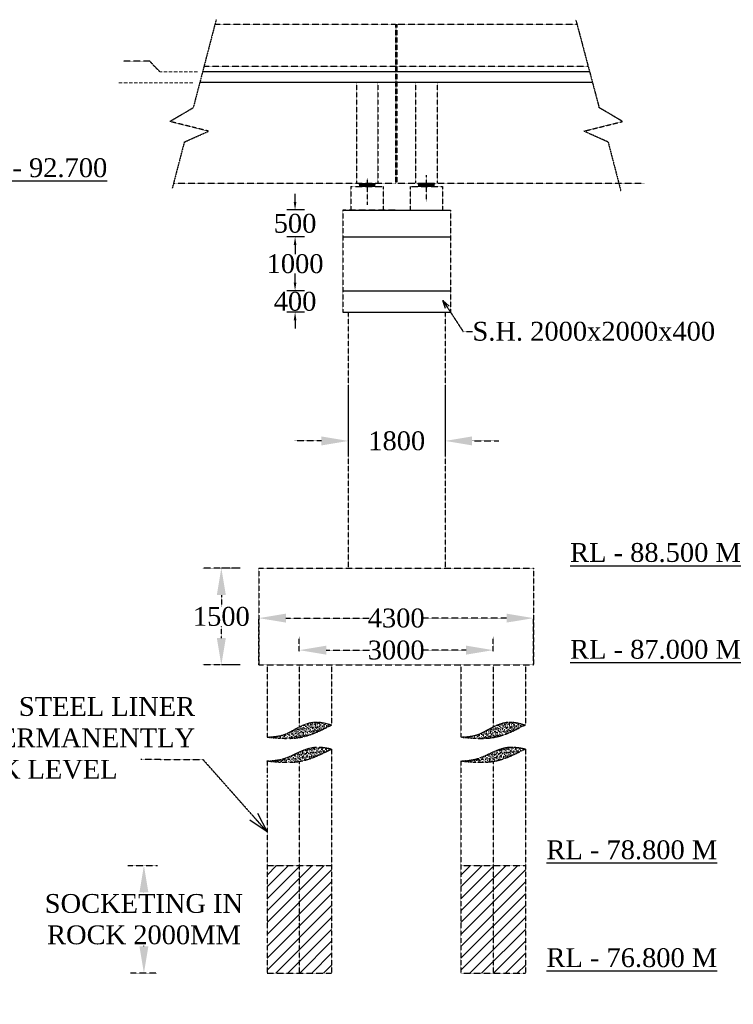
# Model space of a CAD drawing. Header units: millimetres. Extents: x 103078 to 7104496, y -104267 to 320261.
# Tile 5 of 12: x 479976 to 506496, y 137242 to 173846. Entities that reach past the tile are written whole.
import ezdxf

# ---------------------------------------------------------------- set-up
doc = ezdxf.new("R2010")
doc.units = ezdxf.units.MM
doc.header["$MEASUREMENT"] = 0
doc.linetypes.add('HIDDEN', pattern=[0.375, 0.25, -0.125])
doc.layers.add('TEXT', color=7, linetype='Continuous')
doc.styles.get("Standard").update_dxf_attribs({"font": 'times.ttf'})
doc.dimstyles.get("Standard").update_dxf_attribs({"dimtxt": 400, "dimasz": 215, "dimexe": 0.18, "dimexo": 0.0625, "dimgap": 0.09, "dimtad": 0, "dimtih": 1, "dimtoh": 1, "dimdec": 0, "dimzin": 4, "dimdsep": 46, "dimtxsty": 'Standard', "dimblk": 'OPEN90', "dimcen": 0, "dimadec": 0, "dimazin": 1, "dimtfac": 1, "dimtdec": 0, "dimtix": 1, "dimtofl": 0, "dimtmove": 0, "dimatfit": 3, "dimldrblk": 'OPEN30', "dimfxl": 0, "dimtolj": 1, "dimtzin": 0, "dimarcsym": 0})

# ---------------------------------------------------------------- blocks, each defined once
blk = doc.blocks.new('*D58')
at = {"color": 0, "linetype": 'HIDDEN', "lineweight": -2, "transparency": 16777216}
for p, q in [((488169, 153458), (487470, 153458)), ((487470, 152458), (487470, 152014)), ((487470, 150858), (487470, 151302)), ((487975, 149858), (487470, 149858))]:
    blk.add_line(p, q, dxfattribs=at)
at = {"color": 0, "linetype": 'HIDDEN', "transparency": 16777216}
for points in [[(487303, 152458), (487637, 152458), (487470, 153458)], [(487303, 150858), (487637, 150858), (487470, 149858)]]:
    blk.add_solid(points, dxfattribs=at)
at = {"layer": 'Defpoints', "color": 0, "linetype": 'HIDDEN', "transparency": 16777216}
for p in [(488169, 153458), (487470, 149858), (487975, 149858)]:
    blk.add_point(p, dxfattribs=at)
at = {"color": 0, "linetype": 'HIDDEN', "transparency": 16777216, "insert": (487470, 151658), "char_height": 500, "attachment_point": 5}
blk.add_mtext('\\A1;{\\H1.4x;1500}', dxfattribs=at)
blk = doc.blocks.new('*D84')
at = {"color": 0, "linetype": 'HIDDEN', "lineweight": -2, "transparency": 16777216}
for p, q in [((488868, 149858), (488868, 151599)), ((489868, 151598), (492960, 151598)), ((498068, 151598), (494975, 151598)), ((499068, 149858), (499068, 151599))]:
    blk.add_line(p, q, dxfattribs=at)
at = {"color": 0, "linetype": 'HIDDEN', "transparency": 16777216}
for points in [[(489868, 151765), (489868, 151432), (488868, 151598)], [(498068, 151765), (498068, 151432), (499068, 151598)]]:
    blk.add_solid(points, dxfattribs=at)
at = {"layer": 'Defpoints', "color": 0, "linetype": 'HIDDEN', "transparency": 16777216}
for p in [(499068, 151598), (488868, 149858), (499068, 149858)]:
    blk.add_point(p, dxfattribs=at)
at = {"color": 0, "linetype": 'HIDDEN', "transparency": 16777216, "insert": (493968, 151598), "char_height": 500, "attachment_point": 5}
blk.add_mtext('\\A1;{\\H1.4x;4300}', dxfattribs=at)
blk = doc.blocks.new('*D59')
at = {"color": 0, "linetype": 'HIDDEN', "lineweight": -2, "transparency": 16777216}
for p, q in [((492188, 160193), (492188, 157686)), ((495788, 160193), (495788, 157686)), ((491188, 158186), (490188, 158186)), ((496788, 158186), (497788, 158186))]:
    blk.add_line(p, q, dxfattribs=at)
at = {"color": 0, "linetype": 'HIDDEN', "transparency": 16777216}
for points in [[(491188, 158353), (491188, 158019), (492188, 158186)], [(496788, 158353), (496788, 158019), (495788, 158186)]]:
    blk.add_solid(points, dxfattribs=at)
at = {"layer": 'Defpoints', "color": 0, "linetype": 'HIDDEN', "transparency": 16777216}
for p in [(492188, 160693), (495788, 160693), (495788, 158186)]:
    blk.add_point(p, dxfattribs=at)
at = {"color": 0, "linetype": 'HIDDEN', "transparency": 16777216, "insert": (493988, 158186), "char_height": 1000, "attachment_point": 5}
blk.add_mtext('\\A1;{\\H0.7x;1800}', dxfattribs=at)
blk = doc.blocks.new('*D86')
at = {"color": 0, "linetype": 'HIDDEN', "lineweight": -2, "transparency": 16777216}
for p, q in [((490368, 150358), (490368, 150908)), ((497568, 150358), (497568, 150908)), ((491368, 150408), (492973, 150408)), ((496568, 150408), (494962, 150408))]:
    blk.add_line(p, q, dxfattribs=at)
at = {"color": 0, "linetype": 'HIDDEN', "transparency": 16777216}
for points in [[(491368, 150575), (491368, 150241), (490368, 150408)], [(496568, 150575), (496568, 150241), (497568, 150408)]]:
    blk.add_solid(points, dxfattribs=at)
at = {"layer": 'Defpoints', "color": 0, "linetype": 'HIDDEN', "transparency": 16777216}
for p in [(497568, 150408), (490368, 149858), (497568, 149858)]:
    blk.add_point(p, dxfattribs=at)
at = {"color": 0, "linetype": 'HIDDEN', "transparency": 16777216, "insert": (493968, 150408), "char_height": 1000, "attachment_point": 5}
blk.add_mtext('\\A1;{\\H0.7x;3000}', dxfattribs=at)
blk = doc.blocks.new('*D64')
at = {"color": 0, "linetype": 'HIDDEN', "lineweight": -2, "transparency": 16777216}
for p, q in [((484000, 142403), (485093, 142403)), ((484593, 141403), (484593, 141394)), ((484593, 139403), (484593, 139412)), ((485074, 138403), (484093, 138403))]:
    blk.add_line(p, q, dxfattribs=at)
at = {"color": 0, "linetype": 'HIDDEN', "transparency": 16777216}
for points in [[(484426, 141403), (484759, 141403), (484593, 142403)], [(484426, 139403), (484759, 139403), (484593, 138403)]]:
    blk.add_solid(points, dxfattribs=at)
at = {"layer": 'Defpoints', "color": 0, "linetype": 'HIDDEN', "transparency": 16777216}
for p in [(483500, 142403), (484593, 138403), (485574, 138403)]:
    blk.add_point(p, dxfattribs=at)
at = {"color": 0, "linetype": 'HIDDEN', "transparency": 16777216, "insert": (484593, 140403), "char_height": 1000, "attachment_point": 5}
blk.add_mtext('\\A1;{\\H0.7x;SOCKETING IN \\PROCK 2000MM}', dxfattribs=at)
blk = doc.blocks.new('*D104')
at = {"color": 0, "linetype": 'Continuous', "lineweight": -2, "transparency": 16777216}
for p, q in [((490210, 167071), (490210, 167371)), ((490558, 166771), (489910, 166771)), ((490558, 165771), (489910, 165771)), ((490210, 165471), (490210, 165171))]:
    blk.add_line(p, q, dxfattribs=at)
at = {"color": 0, "linetype": 'Continuous', "transparency": 16777216}
for points in [[(490160, 167071), (490260, 167071), (490210, 166771)], [(490160, 165471), (490260, 165471), (490210, 165771)]]:
    blk.add_solid(points, dxfattribs=at)
at = {"layer": 'Defpoints', "color": 0, "linetype": 'Continuous', "transparency": 16777216}
for p in [(490858, 166771), (490210, 165771), (490858, 165771)]:
    blk.add_point(p, dxfattribs=at)
at = {"color": 0, "linetype": 'Continuous', "transparency": 16777216, "insert": (490210, 166271), "char_height": 900, "attachment_point": 5}
blk.add_mtext('\\A1;{\\H0.77778x;500}', dxfattribs=at)
blk = doc.blocks.new('*D105')
at = {"color": 0, "linetype": 'Continuous', "lineweight": -2, "transparency": 16777216}
for p, q in [((490558, 165771), (489910, 165771)), ((490210, 165471), (490210, 165127)), ((490210, 164071), (490210, 164415)), ((490558, 163771), (489910, 163771))]:
    blk.add_line(p, q, dxfattribs=at)
at = {"color": 0, "linetype": 'Continuous', "transparency": 16777216}
for points in [[(490160, 165471), (490260, 165471), (490210, 165771)], [(490160, 164071), (490260, 164071), (490210, 163771)]]:
    blk.add_solid(points, dxfattribs=at)
at = {"layer": 'Defpoints', "color": 0, "linetype": 'Continuous', "transparency": 16777216}
for p in [(490858, 165771), (490210, 163771), (490858, 163771)]:
    blk.add_point(p, dxfattribs=at)
at = {"color": 0, "linetype": 'Continuous', "transparency": 16777216, "insert": (490210, 164771), "char_height": 900, "attachment_point": 5}
blk.add_mtext('\\A1;{\\H0.77778x;1000}', dxfattribs=at)
blk = doc.blocks.new('*D106')
at = {"color": 0, "linetype": 'Continuous', "lineweight": -2, "transparency": 16777216}
for p, q in [((490210, 164071), (490210, 164371)), ((490558, 163771), (489910, 163771)), ((490558, 162971), (489910, 162971)), ((490210, 162671), (490210, 162371))]:
    blk.add_line(p, q, dxfattribs=at)
at = {"color": 0, "linetype": 'Continuous', "transparency": 16777216}
for points in [[(490160, 164071), (490260, 164071), (490210, 163771)], [(490160, 162671), (490260, 162671), (490210, 162971)]]:
    blk.add_solid(points, dxfattribs=at)
at = {"layer": 'Defpoints', "color": 0, "linetype": 'Continuous', "transparency": 16777216}
for p in [(490858, 163771), (490210, 162971), (490858, 162971)]:
    blk.add_point(p, dxfattribs=at)
at = {"color": 0, "linetype": 'Continuous', "transparency": 16777216, "insert": (490210, 163371), "char_height": 900, "attachment_point": 5}
blk.add_mtext('\\A1;{\\H0.77778x;400}', dxfattribs=at)

msp = doc.modelspace()

# ---------------------------------------------------------------- hatches: boundary and pattern name
at = {"linetype": 'HIDDEN'}
for points in [[(492587.6, 167770.8), (492587.6, 167640.8), (492887.6, 167640.8), (492887.6, 167770.8)], [(492887.6, 167770.8), (492887.6, 167640.8), (493187.6, 167640.8), (493187.6, 167770.8)], [(495087.6, 167640.8), (495087.6, 167770.8), (494787.6, 167770.8), (494787.6, 167640.8)], [(495387.6, 167640.8), (495387.6, 167770.8), (495087.6, 167770.8), (495087.6, 167640.8)]]:
    msp.add_hatch(color=0, dxfattribs=at).paths.add_polyline_path(points)
h = msp.add_hatch(dxfattribs=at)
h.set_pattern_fill('AR-SAND', color=0, scale=50, style=0)
h.set_pattern_definition([(37.5, (-1499207.67, 143024.2), (-3.149668, 96.3411885), [0, -76, 0, -85, 0, -81.25]), (7.5, (-1499207.67, 143024.2), (88.488835, 141.107303), [0, -41, 0, -68.5, 0, -26.25]), (327.5, (-1499269.17, 143024.2), (155.707093, 0.2829527), [0, -25, 0, -90, 0, -117.5]), (317.5, (-1499269.17, 143024.2), (150.30633, 43.883778), [0, -12.5, 0, -59, 0, -67.5])])
edge = h.paths.add_edge_path()
edge.add_spline(control_points=[(491567.6, 147627), (491367.4, 147684.1), (490961.7, 147799.9), (490339.2, 147572.2), (489806.3, 147210.4), (489373.3, 147186.6), (489167.6, 147175.3)], knot_values=[0, 0, 0, 0, 1219.0056884, 2470.812211, 3810.159111, 5021.6639397, 5021.6639397, 5021.6639397, 5021.6639397], degree=3, periodic=0)
edge.add_spline(control_points=[(489167.6, 147175.3), (489366.9, 147156.8), (489765.4, 147119.9), (490606.3, 147136.3), (491177.8, 147428.1), (491567.6, 147627)], knot_values=[0, 0, 0, 0, 1203.2541686, 2404.6526738, 4979.9457611, 4979.9457611, 4979.9457611, 4979.9457611], degree=3, periodic=0)
h = msp.add_hatch(dxfattribs=at)
h.set_pattern_fill('AR-SAND', color=0, scale=50, style=0)
h.set_pattern_definition([(37.5, (-1492007.67, 143024.2), (-3.149668, 96.3411885), [0, -76, 0, -85, 0, -81.25]), (7.5, (-1492007.67, 143024.2), (88.488835, 141.107303), [0, -41, 0, -68.5, 0, -26.25]), (327.5, (-1492069.17, 143024.2), (155.707093, 0.2829527), [0, -25, 0, -90, 0, -117.5]), (317.5, (-1492069.17, 143024.2), (150.30633, 43.883778), [0, -12.5, 0, -59, 0, -67.5])])
edge = h.paths.add_edge_path()
edge.add_spline(control_points=[(498767.6, 147627), (498567.4, 147684.1), (498161.7, 147799.9), (497539.2, 147572.2), (497006.3, 147210.4), (496573.3, 147186.6), (496367.6, 147175.3)], knot_values=[0, 0, 0, 0, 1219.0056884, 2470.812211, 3810.159111, 5021.6639397, 5021.6639397, 5021.6639397, 5021.6639397], degree=3, periodic=0)
edge.add_spline(control_points=[(496367.6, 147175.3), (496566.9, 147156.8), (496965.4, 147119.9), (497806.3, 147136.3), (498377.8, 147428.1), (498767.6, 147627)], knot_values=[0, 0, 0, 0, 1203.2541686, 2404.6526738, 4979.9457611, 4979.9457611, 4979.9457611, 4979.9457611], degree=3, periodic=0)
h = msp.add_hatch(dxfattribs=at)
h.set_pattern_fill('AR-SAND', color=0, scale=50, style=0)
h.set_pattern_definition([(37.5, (-1499207.67, 142868.93), (-3.149668, 96.3411885), [0, -76, 0, -85, 0, -81.25]), (7.5, (-1499207.67, 142868.93), (88.488835, 141.107303), [0, -41, 0, -68.5, 0, -26.25]), (327.5, (-1499269.17, 142868.93), (155.707093, 0.2829527), [0, -25, 0, -90, 0, -117.5]), (317.5, (-1499269.17, 142868.93), (150.30633, 43.883778), [0, -12.5, 0, -59, 0, -67.5])])
edge = h.paths.add_edge_path()
edge.add_spline(control_points=[(491567.6, 146738), (491366.4, 146777.6), (490956.7, 146858.3), (490351.1, 146632.9), (489795.1, 146330.8), (489371.6, 146300.8), (489167.6, 146286.3)], knot_values=[0, 0, 0, 0, 1206.7902001, 2458.6944567, 3761.7652173, 4973.270046, 4973.270046, 4973.270046, 4973.270046], degree=3, periodic=0)
edge.add_spline(control_points=[(489167.6, 146286.3), (489366.9, 146267.8), (489765.4, 146230.8), (490606.3, 146247.3), (491177.8, 146539), (491567.6, 146738)], knot_values=[0, 0, 0, 0, 1203.2541686, 2404.6526738, 4979.9457611, 4979.9457611, 4979.9457611, 4979.9457611], degree=3, periodic=0)
h = msp.add_hatch(dxfattribs=at)
h.set_pattern_fill('AR-SAND', color=0, scale=50, style=0)
h.set_pattern_definition([(37.5, (-1492007.67, 142868.93), (-3.149668, 96.3411885), [0, -76, 0, -85, 0, -81.25]), (7.5, (-1492007.67, 142868.93), (88.488835, 141.107303), [0, -41, 0, -68.5, 0, -26.25]), (327.5, (-1492069.17, 142868.93), (155.707093, 0.2829527), [0, -25, 0, -90, 0, -117.5]), (317.5, (-1492069.17, 142868.93), (150.30633, 43.883778), [0, -12.5, 0, -59, 0, -67.5])])
edge = h.paths.add_edge_path()
edge.add_spline(control_points=[(498767.6, 146738), (498566.4, 146777.6), (498156.7, 146858.3), (497551.1, 146632.9), (496995.1, 146330.8), (496571.6, 146300.8), (496367.6, 146286.3)], knot_values=[0, 0, 0, 0, 1206.7902001, 2458.6944567, 3761.7652173, 4973.270046, 4973.270046, 4973.270046, 4973.270046], degree=3, periodic=0)
edge.add_spline(control_points=[(496367.6, 146286.3), (496566.9, 146267.8), (496965.4, 146230.8), (497806.3, 146247.3), (498377.8, 146539), (498767.6, 146738)], knot_values=[0, 0, 0, 0, 1203.2541686, 2404.6526738, 4979.9457611, 4979.9457611, 4979.9457611, 4979.9457611], degree=3, periodic=0)
h = msp.add_hatch(dxfattribs=at)
h.set_pattern_fill('ANSI31', color=0, scale=2500)
h.set_pattern_definition([(45, (-1488549.5, 28440.06), (-220.97087, 220.97087), [])])
h.paths.add_polyline_path([(491567.6, 142403), (489167.6, 142403), (489167.6, 138403), (491567.6, 138403)])
h = msp.add_hatch(dxfattribs=at)
h.set_pattern_fill('ANSI31', color=0, scale=2500)
h.set_pattern_definition([(45, (-1481349.5, 28440.06), (-220.97087, 220.97087), [])])
h.paths.add_polyline_path([(498767.6, 142403), (496367.6, 142403), (496367.6, 138403), (498767.6, 138403)])

# ---------------------------------------------------------------- linework, layer by layer
at = {"color": 0, "linetype": 'HIDDEN'}
for p, q in [((487276.4, 173845.9), (486425.2, 170575.7)), ((487234.7, 173685.4), (493947.6, 173685.4)), ((493947.6, 173685.4), (493947.6, 167770.8)), ((493987.6, 173685.4), (493987.6, 167770.8)), ((493987.6, 173685.4), (500683, 173685.4)), ((500640.4, 173845.9), (501509.9, 170575.7)), ((484806.4, 172302.5), (483833.3, 172302.5)), ((485183.9, 171910.6), (484806.4, 172302.5)), ((486827.4, 172120.8), (501099.1, 172120.8)), ((492487.6, 171510.6), (492487.6, 167770.8)), ((493287.6, 171510.6), (493287.6, 167770.8)), ((494687.6, 171510.6), (494687.6, 167770.8)), ((495487.6, 171510.6), (495487.6, 167770.8)), ((485555, 170062.3), (486425.2, 170575.7)), ((502380.2, 170062.3), (501509.9, 170575.7)), ((486998, 169701.8), (485555, 170062.3)), ((500937.1, 169701.8), (502380.2, 170062.3)), ((486092.4, 169297.2), (486998, 169701.8)), ((501842.7, 169297.2), (500937.1, 169701.8)), ((486092.4, 169297.2), (485644.9, 167577.9)), ((501842.7, 169297.2), (502311.4, 167496.5)), ((495087.6, 168071.9), (495087.6, 167082.8)), ((485695.1, 167770.8), (493947.6, 167770.8)), ((492587.6, 167770.8), (493187.6, 167770.8)), ((492587.6, 167770.8), (492587.6, 167640.8)), ((492887.6, 167951.9), (492887.6, 166962.7)), ((493187.6, 167770.8), (493187.6, 167640.8)), ((493987.6, 167770.8), (503201.4, 167770.8)), ((494787.6, 167770.8), (495387.6, 167770.8)), ((494787.6, 167770.8), (495387.6, 167770.8)), ((494787.6, 167770.8), (494787.6, 167640.8)), ((495387.6, 167770.8), (495387.6, 167640.8)), ((492287.6, 167640.8), (492287.6, 166770.8)), ((492287.6, 167640.8), (493487.6, 167640.8)), ((493487.6, 167640.8), (493487.6, 166770.8)), ((494487.6, 167640.8), (494487.6, 166770.8)), ((494487.6, 167640.8), (495687.6, 167640.8)), ((495687.6, 167640.8), (495687.6, 166770.8)), ((491987.6, 166770.8), (491987.6, 162970.8)), ((493967.6, 166770.8), (491987.6, 166770.8)), ((495987.6, 166770.8), (495987.6, 162970.8)), ((492187.6, 162970.8), (492187.6, 153457.7)), ((495787.6, 162970.8), (495787.6, 153457.7)), ((488168.7, 153457.7), (486778.7, 153457.7)), ((488867.6, 153457.7), (495987.6, 153457.7)), ((488867.6, 153457.7), (499067.6, 153457.7)), ((488867.6, 153457.7), (488867.6, 149857.7)), ((499067.6, 153457.7), (499067.6, 149857.7)), ((488168.7, 149857.7), (486778.7, 149857.7)), ((488867.6, 149857.7), (499067.6, 149857.7)), ((489167.6, 149857.7), (489167.6, 147175.3)), ((490367.6, 149857.7), (490367.6, 147556)), ((491567.6, 149857.7), (491567.6, 147627)), ((496367.6, 149857.7), (496367.6, 147175.3)), ((497567.6, 149857.7), (497567.6, 147556)), ((498767.6, 149857.7), (498767.6, 147627)), ((491567.6, 146738), (491567.6, 145603)), ((498767.6, 146738), (498767.6, 145603)), ((489167.6, 146286.3), (489167.6, 145672)), ((490367.6, 146271), (490367.6, 145672)), ((496367.6, 146286.3), (496367.6, 145672)), ((497567.6, 146271), (497567.6, 145672)), ((489167.6, 145603), (489167.6, 138403)), ((490367.6, 145603), (490367.6, 138403)), ((491567.6, 145603), (491567.6, 138403)), ((496367.6, 145603), (496367.6, 138403)), ((497567.6, 145603), (497567.6, 138403)), ((498767.6, 145603), (498767.6, 138403)), ((489167.6, 142403), (491567.6, 142403)), ((496367.6, 142403), (498767.6, 142403)), ((489167.6, 138403), (491567.6, 138403)), ((496367.6, 138403), (498767.6, 138403))]:
    msp.add_line(p, q, dxfattribs=at)
at = {"color": 0, "linetype": 'ByBlock'}
for p, q in [((493947.6, 171910.6), (486772.7, 171910.6)), ((501162.5, 171910.6), (493987.6, 171910.6)), ((493947.6, 171510.6), (486668.6, 171510.6)), ((501261.3, 171510.6), (493987.6, 171510.6))]:
    msp.add_line(p, q, dxfattribs=at)
at = {"color": 0, "ltscale": 5000}
for p, q in [((491987.6, 166770.8), (495987.6, 166770.8)), ((491987.6, 165770.8), (495987.6, 165770.8)), ((491987.6, 163770.8), (495987.6, 163770.8)), ((491987.6, 163770.8), (495987.6, 163770.8)), ((491987.6, 162970.8), (495987.6, 162970.8))]:
    msp.add_line(p, q, dxfattribs=at)
at = {"color": 0, "linetype": 'HIDDEN'}
for points in [[(492587.6, 167770.8), (493187.6, 167770.8), (493187.6, 167640.8), (492587.6, 167640.8)], [(494787.6, 167770.8), (495387.6, 167770.8), (495387.6, 167640.8), (494787.6, 167640.8)]]:
    msp.add_lwpolyline(points, close=True, dxfattribs=at)
for points in [[(489167.6, 147175.3), (489767.6, 147258.6), (490367.6, 147556), (490967.6, 147734.2), (491567.6, 147627)], [(489167.6, 147175.3), (489767.6, 147131.1), (490367.6, 147160.1), (491567.6, 147627)], [(496367.6, 147175.3), (496967.6, 147258.6), (497567.6, 147556), (498167.6, 147734.2), (498767.6, 147627)], [(496367.6, 147175.3), (496967.6, 147131.1), (497567.6, 147160.1), (498767.6, 147627)], [(489167.6, 146286.3), (489767.6, 146369.6), (490367.6, 146623.5), (490967.6, 146801.9), (491567.6, 146738)], [(496367.6, 146286.3), (496967.6, 146369.6), (497567.6, 146623.5), (498167.6, 146801.9), (498767.6, 146738)], [(489167.6, 146286.3), (489767.6, 146242.1), (490367.6, 146271), (491567.6, 146738)], [(496367.6, 146286.3), (496967.6, 146242.1), (497567.6, 146271), (498767.6, 146738)]]:
    msp.add_spline(points, degree=3, dxfattribs=at)
at = {"layer": 'TEXT', "color": 0, "linetype": 'HIDDEN', "lineweight": 13, "ltscale": 500}
for p, q in [((486585.5, 171910.6), (485183.9, 171910.6)), ((486414.4, 171498.3), (483611.2, 171498.3))]:
    msp.add_line(p, q, dxfattribs=at)

# ---------------------------------------------------------------- texts
at = {"color": 0, "linetype": 'HIDDEN', "insert": (496803.2, 162255.8), "char_height": 700, "attachment_point": 4}
msp.add_mtext('S.H. 2000x2000x400', dxfattribs=at)
at = {"color": 0, "linetype": 'HIDDEN', "insert": (473777.8, 147139.1), "char_height": 700, "width": 12528.438, "attachment_point": 4}
msp.add_mtext('6MM THICK STEEL LINER\\PPROVIDE PERMANENTLY\\PUP TO ROCK LEVEL', dxfattribs=at)
at = {"layer": 'TEXT', "color": 0, "char_height": 700, "attachment_point": 2}
for s, insert, width in [('{\\LSOFFIT LEVEL RL - 92.700}', (476960.2, 168693.7), 13108.591), ('{\\LRL - 88.500 M}', (503601.5, 154388.7), 16322.941), ('{\\LRL - 87.000 M}', (503601.5, 150788.7), 16322.941), ('{\\LRL - 78.800 M}', (502723.7, 143336.4), 16322.941), ('{\\LRL - 76.800 M}', (502723.7, 139325.6), 16322.941)]:
    msp.add_mtext(s, dxfattribs=dict(at, insert=insert, width=width))

# ---------------------------------------------------------------- dimensions: what is measured, and where the dimension line sits
at = {"color": 0, "linetype": 'Continuous'}
for base, p1, p2, text, picture, middle in [((490209.9, 165770.8), (490857.6, 166770.8), (490857.6, 165770.8), '{\\H0.77778x;500}', '*D104', (490209.9, 166270.8)), ((490209.9, 163770.8), (490857.6, 165770.8), (490857.6, 163770.8), '{\\H0.77778x;1000}', '*D105', (490209.9, 164770.8)), ((490209.9, 162970.8), (490857.6, 163770.8), (490857.6, 162970.8), '{\\H0.77778x;400}', '*D106', (490209.9, 163370.8))]:
    dim = msp.add_linear_dim(base=base, p1=p1, p2=p2, angle=90, text=text, dimstyle='Standard', override={"dimtxt": 900, "dimasz": 300, "dimexe": 300, "dimexo": 300, "dimfxl": 300}, dxfattribs=at)
    dim.commit()
    dim.dimension.update_dxf_attribs({"geometry": picture, "text_midpoint": middle})
at = {"color": 0, "linetype": 'HIDDEN'}
for base, p1, p2, text, override, picture, middle in [((495787.6, 158185.9), (492187.6, 160693.2), (495787.6, 160693.2), '{\\H0.7x;1800}', {"dimtxt": 1000, "dimasz": 1000, "dimexe": 500, "dimexo": 500, "dimfxl": 300}, '*D59', (493987.6, 158185.9)), ((499067.6, 151598.5), (488867.6, 149857.7), (499067.6, 149857.7), '{\\H1.4x;4300}', {"dimtxt": 500, "dimasz": 1000, "dimfxl": 300}, '*D84', (493967.6, 151598.5)), ((497567.6, 150408), (490367.6, 149857.7), (497567.6, 149857.7), '{\\H0.7x;3000}', {"dimtxt": 1000, "dimasz": 1000, "dimexe": 500, "dimexo": 500, "dimfxl": 300}, '*D86', (493967.6, 150408))]:
    dim = msp.add_linear_dim(base=base, p1=p1, p2=p2, text=text, dimstyle='Standard', override=override, dxfattribs=at)
    dim.commit()
    dim.dimension.update_dxf_attribs({"geometry": picture, "text_midpoint": middle})
for base, p1, p2, text, override, picture, middle in [((487470, 149857.7), (488168.7, 153457.7), (487975, 149857.7), '{\\H1.4x;1500}', {"dimtxt": 500, "dimasz": 1000, "dimfxl": 300}, '*D58', (487470, 151657.7)), ((484592.6, 138403), (483500.2, 142403), (485574.4, 138403), '{\\H0.7x;SOCKETING IN \\PROCK 2000MM}', {"dimtxt": 1000, "dimasz": 1000, "dimexe": 500, "dimexo": 500, "dimfxl": 300}, '*D64', (484592.6, 140403))]:
    dim = msp.add_linear_dim(base=base, p1=p1, p2=p2, angle=90, text=text, dimstyle='Standard', override=override, dxfattribs=at)
    dim.commit()
    dim.dimension.update_dxf_attribs({"geometry": picture, "text_midpoint": middle})

# ---------------------------------------------------------------- leaders
at = {"color": 0, "linetype": 'HIDDEN', "annotation_type": 0, "has_hookline": 1, "hookline_direction": 0, "text_width": 8713.4}
msp.add_leader([(495702.4, 163406.6), (496453.2, 162255.8), (496803.1, 162255.8)], dimstyle='Standard', override={"dimtxt": 500, "dimasz": 300, "dimfxl": 300}, dxfattribs=at)
at = {"color": 0, "linetype": 'HIDDEN'}
msp.add_leader([(489167.6, 143656.7), (486804.4, 146324.7), (484475.6, 146342)], dimstyle='Standard', override={"dimtxt": 500, "dimasz": 750, "dimfxl": 300}, dxfattribs=at)

doc.saveas('drawing.dxf')
